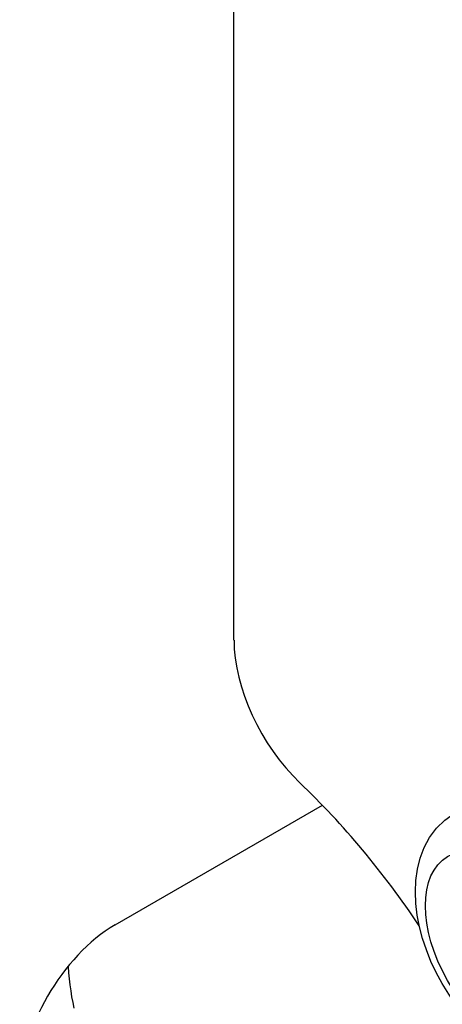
# Model space of a CAD drawing. Header units: inches. Extents: x 12 to 235, y 17 to 142.
# Tile 86 of 117: x 209.654 to 210.046, y 79.157 to 80.069. Entities that reach past the tile are written whole.
import ezdxf

# ---------------------------------------------------------------- set-up
doc = ezdxf.new("R2010")
doc.units = ezdxf.units.IN
doc.header["$MEASUREMENT"] = 0
doc.layers.add('Visible Edges(ANSI)', color=7, linetype='Continuous', lineweight=25)
doc.layers.add('Visible Tangent Edges(ANSI)', color=7, linetype='Continuous', lineweight=25)

msp = doc.modelspace()

# ---------------------------------------------------------------- linework, layer by layer
at = {"layer": 'Visible Edges(ANSI)'}
for p, q in [((209.85302, 79.49422), (209.85302, 118.48123)), ((209.74271, 79.23012), (209.935, 79.34114))]:
    msp.add_line(p, q, dxfattribs=at)
at = {"layer": 'Visible Edges(ANSI)', "flags": 128}
for points in [[(210.05864, 79.15654), (210.05206, 79.16597), (210.04601, 79.17579), (210.04053, 79.18594), (210.03565, 79.19636), (210.03142, 79.20696), (210.02786, 79.2177), (210.02502, 79.22851), (210.02293, 79.23933), (210.02165, 79.25012), (210.0212, 79.26083), (210.02166, 79.2714), (210.02312, 79.2818), (210.02564, 79.29197), (210.02937, 79.3018), (210.03438, 79.31113), (210.04078, 79.31974), (210.04856, 79.32734), (210.05754, 79.33361)], [(209.6992, 79.19178), (209.69966, 79.18593), (209.70022, 79.18018), (209.70088, 79.17455), (209.70164, 79.16901), (209.70251, 79.16357), (209.70348, 79.15823), (209.70456, 79.15298)]]:
    msp.add_lwpolyline(points, dxfattribs=at)
at = {"layer": 'Visible Edges(ANSI)'}
for centre, major_axis, start_param, end_param in [((209.94141, 79.44319), (-0.0625, 0.10825), 0.785398, 2.042263), ((209.80493, 79.03661), (0.25, -0.43301), 1.684928, 2.042263), ((209.74271, 79.12806), (-0.0625, -0.10825), 3.926991, 5.497787)]:
    msp.add_ellipse(centre, major_axis=major_axis, ratio=0.57735, start_param=start_param, end_param=end_param, dxfattribs=at)
at = {"layer": 'Visible Tangent Edges(ANSI)'}
msp.add_ellipse((210.10072, 79.20738), major_axis=(0.0497, -0.08609), ratio=0.57735, dxfattribs=at)

doc.saveas('drawing.dxf')
